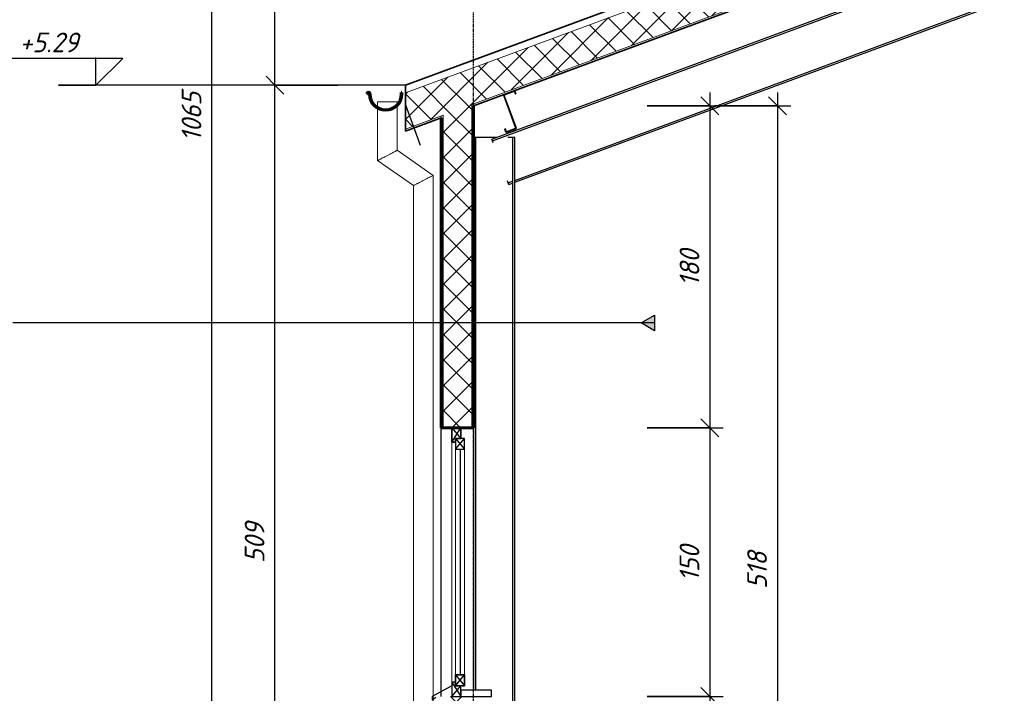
# Model space of a CAD drawing. Header units: millimetres. Extents: x -23034 to 4305, y -2041 to 12509.
# Tile 5 of 10: x -20188 to -14693, y 1898 to 5658. Entities that reach past the tile are written whole.
import ezdxf

# ---------------------------------------------------------------- set-up
doc = ezdxf.new("R2010")
doc.units = ezdxf.units.MM
doc.linetypes.add('Linia osi', pattern=[14, 6, -3, 2, -3])
for name, color, linetype, lineweight in [('A-ANNO-DIMS', 211, 'Continuous', 20), ('A-ANNO-DIMS-50', 211, 'Continuous', 20), ('A-DETL', 90, 'Continuous', 25), ('A-GENM', 13, 'Continuous', 25), ('A-GLAZ', 151, 'Continuous', 25), ('A-GLAZ-SILL', 1, 'Continuous', 25), ('A-ROOF', 132, 'Continuous', 25), ('A-ROOF-MCUT', 132, 'Continuous', 60), ('A-ROOF-PATT', 132, 'Continuous', 35), ('A-WALL', 113, 'Continuous', 25), ('A-WALL-PATT', 111, 'Continuous', 60), ('G-ANNO-DIMS', 111, 'Continuous', 20), ('G-ANNO-TEXT', 231, 'Continuous', 20), ('S-BEAM', 12, 'Continuous', 25), ('S-COLS', 52, 'Continuous', 25), ('S-GRID', 1, 'Continuous', 20)]:
    doc.layers.add(name, color=color, linetype=linetype, lineweight=lineweight)
doc.styles.add('GOST Common_I', font='GOST_Common Italic.ttf', dxfattribs={"height": 110})
doc.dimstyles.new('Zasieczka', dxfattribs={"dimscale": 304.8, "dimtxt": 110.62865, "dimasz": 0.328084, "dimexe": 0.246063, "dimexo": 0.0625, "dimgap": 0.082021, "dimtad": 1, "dimdec": 0, "dimlfac": 0.1, "dimzin": 0, "dimdsep": 46, "dimtxsty": 'GOST Common_I', "dimblk1": 'OBLIQUE', "dimblk2": 'OBLIQUE', "dimsah": 1, "dimcen": 0.09, "dimdle": 0.246063, "dimadec": 1, "dimazin": 0, "dimtfac": 1, "dimtdec": 4, "dimtix": 1, "dimtmove": 0, "dimatfit": 3, "dimfxl": 1.148294, "dimfxlon": 1, "dimtvp": 1, "dimtfill": 1, "dimtolj": 1, "dimtzin": 0, "dimlwd": 25, "dimlwe": 25, "dimarcsym": 2})
pattern_1 = [(45, (-3397.42, 5171.7), (-70.7107, 70.7107), []), (135, (-3397.42, 5171.7), (-70.7107, -70.7107), [])]

# ---------------------------------------------------------------- blocks, each defined once
blk = doc.blocks.new('1-2 - 240x150-1907368-C')
at = {"layer": 'A-GLAZ'}
for p, q in [((-17775.2, 3380), (-17725.2, 3320)), ((-17775.2, 3300), (-17725.2, 3380)), ((-17775.2, 3300), (-17775.2, 3380)), ((-17775.2, 3380), (-17725.2, 3380)), ((-17775.2, 3380), (-17775.2, 3300)), ((-17725.2, 3380), (-17775.2, 3380)), ((-17725.2, 3380), (-17725.2, 3320)), ((-17725.2, 3320), (-17725.2, 3380)), ((-17755.2, 3300), (-17775.2, 3300)), ((-17775.2, 3300), (-17755.2, 3300)), ((-17755.2, 3320), (-17705.2, 3260)), ((-17755.2, 3260), (-17705.2, 3320)), ((-17705.2, 3320), (-17755.2, 3320)), ((-17755.2, 3320), (-17755.2, 3260)), ((-17705.2, 3320), (-17755.2, 3320)), ((-17755.2, 3320), (-17755.2, 3260)), ((-17755.2, 3300), (-17755.2, 3320)), ((-17755.2, 3320), (-17725.2, 3320)), ((-17705.2, 3260), (-17705.2, 3320)), ((-17705.2, 3260), (-17705.2, 3320)), ((-17755.2, 3260), (-17705.2, 3260)), ((-17755.2, 3260), (-17705.2, 3260)), ((-17730.2, 3260), (-17730.2, 2000)), ((-17755.2, 2000), (-17705.2, 1940)), ((-17755.2, 1940), (-17705.2, 2000)), ((-17755.2, 1940), (-17755.2, 2000)), ((-17755.2, 2000), (-17705.2, 2000)), ((-17705.2, 2000), (-17755.2, 2000)), ((-17755.2, 2000), (-17755.2, 1940)), ((-17705.2, 2000), (-17705.2, 1940)), ((-17705.2, 1940), (-17705.2, 2000)), ((-17775.2, 1940), (-17885.2, 1880)), ((-17775.2, 1960), (-17725.2, 1880)), ((-17755.2, 1960), (-17775.2, 1960)), ((-17775.2, 1960), (-17775.2, 1880)), ((-17775.2, 1960), (-17775.2, 1880)), ((-17755.2, 1960), (-17775.2, 1960)), ((-17775.2, 1880), (-17725.2, 1940)), ((-17755.2, 1940), (-17755.2, 1960)), ((-17705.2, 1940), (-17755.2, 1940)), ((-17755.2, 1940), (-17705.2, 1940)), ((-17725.2, 1940), (-17755.2, 1940)), ((-17725.2, 1880), (-17725.2, 1940)), ((-17725.2, 1880), (-17725.2, 1940)), ((-17885.2, 1880), (-17885.2, 1862)), ((-17885.2, 1862), (-17864.7, 1876.3)), ((-17775.2, 1880), (-17725.2, 1880)), ((-17775.2, 1880), (-17725.2, 1880))]:
    blk.add_line(p, q, dxfattribs=at)
at = {"layer": 'A-GLAZ', "lineweight": 20}
for p, q in [((-17775.2, 3300), (-17775.2, 1960)), ((-17755.2, 3260), (-17755.2, 2000)), ((-17705.2, 3260), (-17705.2, 2000))]:
    blk.add_line(p, q, dxfattribs=at)
at = {"layer": 'A-GLAZ-SILL'}
for p, q in [((-17555.2, 1915), (-17725.2, 1915)), ((-17725.2, 1915), (-17725.2, 1880)), ((-17725.2, 1880), (-17555.2, 1880)), ((-17555.2, 1880), (-17555.2, 1915))]:
    blk.add_line(p, q, dxfattribs=at)
blk = doc.blocks.new('Rura spustowa- ściana - 110-1924162-C')
at = {"layer": 'A-GENM', "lineweight": 20}
for p, q in [((-18190.2, 5200), (-18190.2, 5167.8)), ((-18190.2, 5200), (-18135.2, 5200)), ((-18135.2, 5200), (-18080.2, 5200)), ((-18080.2, 5184.6), (-18080.2, 5200)), ((-18080.2, 4928.6), (-18080.2, 5180.7)), ((-18190.2, 5164), (-18190.2, 4871.4)), ((-17880.2, 4788.6), (-18080.2, 4928.6)), ((-18190.2, 4871.4), (-17990.2, 4731.3)), ((-17880.2, 77.2), (-17880.2, 4788.6)), ((-17990.2, 4731.3), (-17990.2, 122.8)), ((-17990.2, 122.8), (-18074.1, 38.9)), ((-17996.3, -38.9), (-17880.2, 77.2)), ((-18035.2, 0), (-18074.1, 38.9)), ((-17996.3, -38.9), (-18035.2, 0))]:
    blk.add_line(p, q, dxfattribs=at)
for points, knots in [([(-18135.2, 4900), (-18140, 4897.5), (-18149.6, 4892.5), (-18160.8, 4886.7), (-18168.8, 4882.5), (-18176, 4878.8), (-18183.4, 4874.9), (-18188.9, 4872), (-18190.2, 4871.4), (-18190.2, 4871.4)], [0, 0, 0, 0, 0.0833333, 0.1666667, 0.2083333, 0.25, 0.3333333, 0.4166667, 0.5, 0.5, 0.5, 0.5]), ([(-18080.2, 4928.6), (-18080.2, 4928.6), (-18081.5, 4928), (-18087, 4925.1), (-18094.4, 4921.2), (-18101.6, 4917.5), (-18107.6, 4914.4), (-18114.1, 4911), (-18123.2, 4906.3), (-18130.3, 4902.5), (-18135.2, 4900)], [0.5, 0.5, 0.5, 0.5, 0.5833333, 0.6666667, 0.75, 0.7916667, 0.8333333, 0.875, 0.9166667, 1, 1, 1, 1]), ([(-17880.2, 4788.6), (-17880.2, 4788.6), (-17881.5, 4787.9), (-17887, 4785), (-17894.4, 4781.2), (-17901.6, 4777.4), (-17907.6, 4774.3), (-17914.1, 4770.9), (-17923.2, 4766.2), (-17930.4, 4762.5), (-17935.2, 4760)], [0.5, 0.5, 0.5, 0.5, 0.5833333, 0.6666667, 0.75, 0.7916667, 0.8333333, 0.875, 0.9166667, 1, 1, 1, 1]), ([(-17935.2, 4760), (-17940, 4757.4), (-17949.6, 4752.5), (-17960.8, 4746.6), (-17968.8, 4742.5), (-17976, 4738.7), (-17983.4, 4734.9), (-17988.9, 4732), (-17990.2, 4731.3), (-17990.2, 4731.3)], [0, 0, 0, 0, 0.0833333, 0.1666667, 0.2083333, 0.25, 0.3333333, 0.4166667, 0.5, 0.5, 0.5, 0.5]), ([(-17935.2, 100), (-17940, 102), (-17949.6, 106), (-17960.8, 110.6), (-17968.8, 113.9), (-17976, 116.9), (-17983.4, 120), (-17988.9, 122.3), (-17990.2, 122.8), (-17990.2, 122.8)], [0, 0, 0, 0, 0.0833333, 0.1666667, 0.2083333, 0.25, 0.3333333, 0.4166667, 0.5, 0.5, 0.5, 0.5]), ([(-17880.2, 77.2), (-17880.2, 77.2), (-17881.5, 77.7), (-17887, 80), (-17894.4, 83.1), (-17901.6, 86.1), (-17909.6, 89.4), (-17920.8, 94), (-17930.4, 98), (-17935.2, 100)], [0.5, 0.5, 0.5, 0.5, 0.5833333, 0.6666667, 0.75, 0.7916667, 0.8333333, 0.9166667, 1, 1, 1, 1])]:
    blk.add_open_spline(points, degree=3, knots=knots, dxfattribs=at)
blk = doc.blocks.new('Cienkościenne - Zetowniki - 202 Z 14-1940853-C')
at = {"layer": 'S-BEAM', "lineweight": 20}
h = blk.add_hatch(dxfattribs=at)
h.set_pattern_fill('FP_14', color=256, style=0, pattern_type=2)
h.set_pattern_definition([(45, (-3397.42, 5171.7), (-125.7236, 125.7236), []), (45, (-3397.42, 5362.2), (-125.7236, 125.7236), [])])
h.paths.add_polyline_path([(-17469.4, 5030), (-17418.8, 5049.1), (-17417.6, 5050.2), (-17417.5, 5052.8), (-17485.2, 5235.9), (-17485.1, 5237.4), (-17484, 5238.4), (-17428.1, 5259.1), (-17426.6, 5259.1), (-17425.5, 5257.9), (-17420.1, 5243.3), (-17418.8, 5243.8), (-17424.2, 5258.4), (-17426.6, 5260.4), (-17428.6, 5260.4), (-17485.2, 5239.1), (-17486.4, 5238), (-17486.5, 5235.4), (-17418.8, 5052.3), (-17418.8, 5050.8), (-17420, 5049.7), (-17469.8, 5031.3), (-17471.4, 5031.3), (-17472.4, 5032.5), (-17478.5, 5049), (-17479.8, 5048.5), (-17473.7, 5032), (-17471.4, 5030.1), (-17469.8, 5030)], flags=0)
at = {"layer": 'S-BEAM', "lineweight": 35}
for p, q in [((-17486.5, 5235.4), (-17418.8, 5052.3)), ((-17417.5, 5052.8), (-17485.2, 5235.9)), ((-17428.6, 5260.4), (-17484.5, 5239.8)), ((-17484, 5238.4), (-17428.1, 5259.1)), ((-17425.5, 5257.9), (-17420.1, 5243.3)), ((-17418.8, 5243.8), (-17424.2, 5258.4)), ((-17420.1, 5243.3), (-17418.8, 5243.8)), ((-17478.5, 5049), (-17479.8, 5048.5)), ((-17479.8, 5048.5), (-17473.7, 5032)), ((-17472.4, 5032.5), (-17478.5, 5049)), ((-17420, 5049.7), (-17469.8, 5031.3)), ((-17469.4, 5030), (-17419.5, 5048.4))]:
    blk.add_line(p, q, dxfattribs=at)
for centre, radius, start, end in [((-17483.3, 5236.6), 3.4, 110.3045, 200.3045), ((-17483.3, 5236.6), 2, 110.3045, 200.3045), ((-17427.4, 5257.2), 3.4, 20.3045, 110.3045), ((-17427.4, 5257.2), 2, 20.3045, 110.3045), ((-17470.5, 5033.2), 3.4, 200.3045, 290.3045), ((-17470.5, 5033.2), 2, 200.3045, 290.3045), ((-17420.6, 5051.6), 2, 290.3045, 20.3045), ((-17420.6, 5051.6), 3.4, 290.3045, 20.3045)]:
    blk.add_arc(centre, radius, start, end, dxfattribs=at)
blk = doc.blocks.new('DIMBLOCK2-C')
at = {"layer": 'A-ANNO-DIMS-50', "lineweight": 35}
for p, q in [((-19115, 10453.4), (-19165, 10503.4)), ((-19115, 10453.4), (-19065, 10403.4)), ((-19115, -200), (-19165, -150)), ((-19115, -200), (-19065, -250))]:
    blk.add_line(p, q, dxfattribs=at)
at = {"layer": 'A-ANNO-DIMS-50', "lineweight": 25}
for p, q in [((-19115, -200), (-19115, 10528.4)), ((-18765, 10453.4), (-19190, 10453.4)), ((-19115, 10453.4), (-18765, 10453.4)), ((-19465, -200), (-19040, -200)), ((-19115, -200), (-19465, -200))]:
    blk.add_line(p, q, dxfattribs=at)
at = {"layer": 'A-ANNO-DIMS-50', "color": 0, "lineweight": 25, "insert": (-19283.7, 4977.6), "char_height": 110, "width": 357.762, "attachment_point": 1, "rotation": 90, "line_spacing_factor": 1.022761, "style": 'GOST Common_I', "bg_fill": 3, "box_fill_scale": 1.25, "bg_fill_color": 256, "bg_fill_true_color": 13158600, "bg_fill_transparency": 0}
blk.add_mtext('1065', dxfattribs=at)
blk = doc.blocks.new('_Oblique')
at = {"color": 0, "linetype": 'ByBlock', "lineweight": -2}
blk.add_line((-0.5, -0.5), (0.5, 0.5), dxfattribs=at)
blk = doc.blocks.new('DIMBLOCK5-C')
at = {"layer": 'A-ANNO-DIMS-50', "lineweight": 35}
for p, q in [((-18763, 5291.9), (-18813, 5341.9)), ((-18763, 5291.9), (-18713, 5241.9)), ((-18763, 200), (-18813, 250)), ((-18763, 200), (-18713, 150))]:
    blk.add_line(p, q, dxfattribs=at)
at = {"layer": 'A-ANNO-DIMS-50', "lineweight": 25}
for p, q in [((-18413, 5291.9), (-18838, 5291.9)), ((-18763, 200), (-18763, 5291.9)), ((-18763, 5291.9), (-18413, 5291.9)), ((-18413, 200), (-18838, 200)), ((-18763, 200), (-18413, 200))]:
    blk.add_line(p, q, dxfattribs=at)
at = {"layer": 'A-ANNO-DIMS-50', "color": 0, "lineweight": 25, "insert": (-18931.8, 2625), "char_height": 110, "width": 290.26, "attachment_point": 1, "rotation": 90, "line_spacing_factor": 1.022761, "style": 'GOST Common_I', "bg_fill": 3, "box_fill_scale": 1.25, "bg_fill_color": 256, "bg_fill_true_color": 13158600, "bg_fill_transparency": 0}
blk.add_mtext('509', dxfattribs=at)
blk = doc.blocks.new('DIMBLOCK6-C')
at = {"layer": 'A-ANNO-DIMS-50', "lineweight": 35}
for p, q in [((-18763, 10453.4), (-18813, 10503.4)), ((-18763, 10453.4), (-18713, 10403.4)), ((-18763, 5291.9), (-18813, 5341.9)), ((-18763, 5291.9), (-18713, 5241.9))]:
    blk.add_line(p, q, dxfattribs=at)
at = {"layer": 'A-ANNO-DIMS-50', "lineweight": 25}
for p, q in [((-18763, 5291.9), (-18763, 10528.4)), ((-18413, 10453.4), (-18838, 10453.4)), ((-18763, 10453.4), (-18413, 10453.4)), ((-18413, 5291.9), (-18838, 5291.9)), ((-18763, 5291.9), (-18413, 5291.9))]:
    blk.add_line(p, q, dxfattribs=at)
at = {"layer": 'A-ANNO-DIMS-50', "color": 0, "lineweight": 25, "insert": (-18931.8, 7763.9), "char_height": 110, "width": 261.009, "attachment_point": 1, "rotation": 90, "line_spacing_factor": 1.022761, "style": 'GOST Common_I', "bg_fill": 3, "box_fill_scale": 1.25, "bg_fill_color": 256, "bg_fill_true_color": 13158600, "bg_fill_transparency": 0}
blk.add_mtext('516', dxfattribs=at)
blk = doc.blocks.new('DIMBLOCK7-C')
at = {"layer": 'A-ANNO-DIMS-50', "lineweight": 35}
for p, q in [((-16336, 5176.6), (-16386, 5226.6)), ((-16336, 5176.6), (-16286, 5126.6)), ((-16336, 3380), (-16386, 3430)), ((-16336, 3380), (-16286, 3330))]:
    blk.add_line(p, q, dxfattribs=at)
at = {"layer": 'A-ANNO-DIMS-50', "lineweight": 25}
for p, q in [((-16336, 5251.6), (-16336, 3380)), ((-16686, 5176.6), (-16261, 5176.6)), ((-16336, 5176.6), (-16686, 5176.6)), ((-16686, 3380), (-16261, 3380)), ((-16336, 3380), (-16686, 3380))]:
    blk.add_line(p, q, dxfattribs=at)
at = {"layer": 'A-ANNO-DIMS-50', "color": 0, "lineweight": 25, "insert": (-16504.8, 4169.5), "char_height": 110, "width": 261.009, "attachment_point": 1, "rotation": 90, "line_spacing_factor": 1.022761, "style": 'GOST Common_I', "bg_fill": 3, "box_fill_scale": 1.25, "bg_fill_color": 256, "bg_fill_true_color": 13158600, "bg_fill_transparency": 0}
blk.add_mtext('180', dxfattribs=at)
blk = doc.blocks.new('DIMBLOCK8-C')
at = {"layer": 'A-ANNO-DIMS-50', "lineweight": 35}
for p, q in [((-16336, 3380), (-16386, 3430)), ((-16336, 3380), (-16286, 3330)), ((-16336, 1880), (-16386, 1930)), ((-16336, 1880), (-16286, 1830))]:
    blk.add_line(p, q, dxfattribs=at)
at = {"layer": 'A-ANNO-DIMS-50', "lineweight": 25}
for p, q in [((-16686, 3380), (-16261, 3380)), ((-16336, 3380), (-16686, 3380)), ((-16336, 3380), (-16336, 1880)), ((-16686, 1880), (-16261, 1880)), ((-16336, 1880), (-16686, 1880))]:
    blk.add_line(p, q, dxfattribs=at)
at = {"layer": 'A-ANNO-DIMS-50', "color": 0, "lineweight": 25, "insert": (-16504.8, 2521.2), "char_height": 110, "width": 261.009, "attachment_point": 1, "rotation": 90, "line_spacing_factor": 1.022761, "style": 'GOST Common_I', "bg_fill": 3, "box_fill_scale": 1.25, "bg_fill_color": 256, "bg_fill_true_color": 13158600, "bg_fill_transparency": 0}
blk.add_mtext('150', dxfattribs=at)
blk = doc.blocks.new('DIMBLOCK9-C')
at = {"layer": 'A-ANNO-DIMS-50', "lineweight": 35}
for p, q in [((-16336, 1880), (-16386, 1930)), ((-16336, 1880), (-16286, 1830)), ((-16336, 200), (-16386, 250)), ((-16336, 200), (-16286, 150))]:
    blk.add_line(p, q, dxfattribs=at)
at = {"layer": 'A-ANNO-DIMS-50', "lineweight": 25}
for p, q in [((-16686, 1880), (-16261, 1880)), ((-16336, 1880), (-16686, 1880)), ((-16336, 1880), (-16336, 200)), ((-16686, 200), (-16261, 200)), ((-16336, 200), (-16686, 200))]:
    blk.add_line(p, q, dxfattribs=at)
at = {"layer": 'A-ANNO-DIMS-50', "color": 0, "lineweight": 25, "insert": (-16504.8, 931.2), "char_height": 110, "width": 261.009, "attachment_point": 1, "rotation": 90, "line_spacing_factor": 1.022761, "style": 'GOST Common_I', "bg_fill": 3, "box_fill_scale": 1.25, "bg_fill_color": 256, "bg_fill_true_color": 13158600, "bg_fill_transparency": 0}
blk.add_mtext('168', dxfattribs=at)
blk = doc.blocks.new('DIMBLOCK11-C')
at = {"layer": 'A-ANNO-DIMS-50', "lineweight": 35}
for p, q in [((-15958.7, 5176.6), (-16008.7, 5226.6)), ((-15958.7, 5176.6), (-15908.7, 5126.6)), ((-15958.7, 0), (-16008.7, 50)), ((-15958.7, 0), (-15908.7, -50))]:
    blk.add_line(p, q, dxfattribs=at)
at = {"layer": 'A-ANNO-DIMS-50', "lineweight": 25}
for p, q in [((-15958.7, 5251.6), (-15958.7, 0)), ((-16308.7, 5176.6), (-15883.7, 5176.6)), ((-15958.7, 5176.6), (-16308.7, 5176.6)), ((-15608.7, 0), (-16033.7, 0)), ((-15958.7, 0), (-15608.7, 0))]:
    blk.add_line(p, q, dxfattribs=at)
at = {"layer": 'A-ANNO-DIMS-50', "color": 0, "lineweight": 25, "insert": (-16127.5, 2479.5), "char_height": 110, "width": 261.009, "attachment_point": 1, "rotation": 90, "line_spacing_factor": 1.022761, "style": 'GOST Common_I', "bg_fill": 3, "box_fill_scale": 1.25, "bg_fill_color": 256, "bg_fill_true_color": 13158600, "bg_fill_transparency": 0}
blk.add_mtext('518', dxfattribs=at)
blk = doc.blocks.new('Rzędne punktów - Etyk_Wymiar punktowy_Rzedna - Wnętrze-1052920-C')
at = {"layer": 'G-ANNO-DIMS', "lineweight": 25}
for p, q in [((-19627.1, 10453.4), (-19627.1, 10753.4)), ((-19477.1, 10603.4), (-20227.1, 10603.4)), ((-19627.1, 10453.4), (-19477.1, 10603.4))]:
    blk.add_line(p, q, dxfattribs=at)

msp = doc.modelspace()

# ---------------------------------------------------------------- hatches: boundary and pattern name
at = {"layer": 'A-ROOF-PATT', "lineweight": 20}
h = msp.add_hatch(dxfattribs=at)
h.set_pattern_fill('FP_9', color=256, style=0, pattern_type=2)
h.set_pattern_definition(pattern_1)
h.paths.add_polyline_path([(-18035.2, 5046.7), (-4085.2, 10208.2), (3430.1, 7427.5), (3430.1, 7630.1), (-4085.2, 10410.8), (-18035.2, 5249.3), (-18035.2, 5158)], flags=0)
at = {"layer": 'A-WALL-PATT', "lineweight": 20}
h = msp.add_hatch(dxfattribs=at)
h.set_pattern_fill('FP_9', color=256, style=0, pattern_type=2)
h.set_pattern_definition(pattern_1)
h.paths.add_polyline_path([(-17665.2, 200), (-17665.2, 1880), (-17825.2, 1880), (-17825.2, 200)], flags=0)
h.paths.add_polyline_path([(-17665.2, 3380), (-17665.2, 5183.6), (-17825.2, 5124.4), (-17825.2, 3380)], flags=0)
at = {"layer": 'G-ANNO-TEXT', "lineweight": 25}
msp.add_hatch(color=10, dxfattribs=at).paths.add_polyline_path([(-16644.3, 3921.5), (-16719.3, 3964.8), (-16644.3, 4008.1)], flags=0)

# ---------------------------------------------------------------- linework, layer by layer
at = {"layer": 'A-DETL'}
msp.add_line((-18035.2, 5181.9), (-17951.9, 4956.8), dxfattribs=at)
at = {"layer": 'A-ROOF', "lineweight": 35}
for p, q in [((-4085.2, 10453.4), (-18035.2, 5291.9)), ((-17655.2, 5176.6), (-4085.2, 10197.5)), ((-18035.2, 5291.9), (-18035.2, 5036)), ((-18035.2, 5036), (-17835.2, 5110))]:
    msp.add_line(p, q, dxfattribs=at)
at = {"layer": 'A-ROOF', "lineweight": 20}
for p, q in [((-18035.2, 5249.3), (-4085.2, 10410.8)), ((-17665.2, 5183.6), (-4085.2, 10208.2)), ((-18035.2, 5046.7), (-17825.2, 5124.4))]:
    msp.add_line(p, q, dxfattribs=at)
at = {"layer": 'A-ROOF-MCUT'}
for p, q in [((-18249.5, 5244.4), (-18246.5, 5244.4)), ((-18235.2, 5244.4), (-18235.2, 5241.9)), ((-18232.2, 5241.9), (-18232.2, 5244.4)), ((-18055.2, 5251.9), (-18058.2, 5251.9)), ((-18058.2, 5251.9), (-18058.2, 5241.9)), ((-18055.2, 5241.9), (-18055.2, 5251.9))]:
    msp.add_line(p, q, dxfattribs=at)
for centre, radius, start, end in [((-18240.8, 5244.4), 8.64, 0, 180), ((-18240.8, 5244.4), 5.64, 0, 180), ((-18145.2, 5241.9), 90, 180, 0), ((-18145.2, 5241.9), 87, 180, 360)]:
    msp.add_arc(centre, radius, start, end, dxfattribs=at)
at = {"layer": 'A-WALL', "lineweight": 20}
for p, q in [((-17665.2, 3380), (-17665.2, 5183.6)), ((-17655.2, 5176.6), (-17655.2, 5187.3)), ((-17835.2, 5110), (-17835.2, 5120.7)), ((-17825.2, 3380), (-17825.2, 5124.4))]:
    msp.add_line(p, q, dxfattribs=at)
at = {"layer": 'A-WALL', "lineweight": 60}
for p, q in [((-17655.2, 3380), (-17655.2, 5176.6)), ((-17835.2, 5110), (-17835.2, 3380)), ((-17835.2, 3380), (-17655.2, 3380))]:
    msp.add_line(p, q, dxfattribs=at)
at = {"layer": 'A-WALL'}
for p, q in [((-17835.2, 1880), (-17835.2, 3380)), ((-17655.2, 3380), (-17655.2, 1915))]:
    msp.add_line(p, q, dxfattribs=at)
at = {"layer": 'G-ANNO-DIMS', "lineweight": 25}
msp.add_line((-19971.1, 5291.9), (-19762.1, 5291.9), dxfattribs=at)
at = {"layer": 'G-ANNO-TEXT', "color": 10, "lineweight": 25}
for p, q in [((-16644.3, 3964.8), (-20226.3, 3964.8)), ((-16719.3, 3964.8), (-16644.3, 4008.1)), ((-16644.3, 3921.5), (-16719.3, 3964.8)), ((-16644.3, 4008.1), (-16644.3, 3921.5))]:
    msp.add_line(p, q, dxfattribs=at)
at = {"layer": 'S-BEAM'}
for p, q in [((-17551.9, 4990.9), (-4085.2, 9973.6)), ((-17548.3, 4981.4), (-4085.2, 9962.7)), ((-17425.2, 4760.8), (-4085.2, 9696.6)), ((-17425.2, 4749.9), (-4085.2, 9685.7)), ((-17548.3, 4981.4), (-17551.9, 4990.9)), ((-17544.5, 4970.9), (-17548.3, 4981.4)), ((-17461.7, 4747.3), (-17465.6, 4757.7)), ((-17461.7, 4747.3), (-17437.2, 4756.3)), ((-17458.2, 4737.7), (-17461.7, 4747.3)), ((-17458.2, 4737.7), (-17437.2, 4745.5))]:
    msp.add_line(p, q, dxfattribs=at)
at = {"layer": 'S-COLS'}
for p, q in [((-17643.2, 5000), (-17655.2, 5000)), ((-17643.2, 5000), (-17643.2, 1915)), ((-17622.2, 5000), (-17643.2, 5000)), ((-17527.3, 5000), (-17622.2, 5000)), ((-17458.2, 5000), (-17464, 5000)), ((-17437.2, 5000), (-17458.2, 5000)), ((-17437.2, 5000), (-17437.2, 0)), ((-17425.2, 5000), (-17437.2, 5000)), ((-17425.2, 0), (-17425.2, 5000))]:
    msp.add_line(p, q, dxfattribs=at)
at = {"layer": 'S-GRID', "linetype": 'Linia osi', "lineweight": 25}
msp.add_line((-17655.2, -1804.8), (-17655.2, 11909.8), dxfattribs=at)

# ---------------------------------------------------------------- block references
at = {"layer": 'A-GENM'}
msp.add_blockref('Rura spustowa- ściana - 110-1924162-C', (0, 0), dxfattribs=at)
at = {"layer": 'A-GLAZ', "lineweight": 20}
msp.add_blockref('1-2 - 240x150-1907368-C', (0, 0), dxfattribs=at)
at = {"layer": 'G-ANNO-DIMS', "lineweight": 25}
msp.add_blockref('Rzędne punktów - Etyk_Wymiar punktowy_Rzedna - Wnętrze-1052920-C', (-135, -5161.5), dxfattribs=at)
at = {"layer": 'S-BEAM'}
msp.add_blockref('Cienkościenne - Zetowniki - 202 Z 14-1940853-C', (0, 0), dxfattribs=at)

# ---------------------------------------------------------------- next in the draw order: texts
at = {"layer": 'G-ANNO-DIMS', "lineweight": 25, "insert": (-20188.5, 5585.7), "char_height": 110, "width": 423.481, "attachment_point": 1, "line_spacing_factor": 1.022761, "style": 'GOST Common_I', "bg_fill": 3, "box_fill_scale": 1.25, "bg_fill_color": 256, "bg_fill_true_color": 13158600, "bg_fill_transparency": 0}
msp.add_mtext('+5.29', dxfattribs=at)

# ---------------------------------------------------------------- next in the draw order: dimensions: what is measured, and where the dimension line sits
at = {"layer": 'A-ANNO-DIMS', "lineweight": 25}
for base, p1, p2, override, picture, middle in [((-19115, 10453.4), (-19465, -200), (-18765, 10453.4), {"dimpost": '<>', "dimfxl": 10676.373813}, 'DIMBLOCK2-C', (-19195, 5126.7)), ((-16336, 3380), (-16686, 5176.6), (-16686, 3380), {"dimpost": '<>', "dimfxl": 1796.6}, 'DIMBLOCK7-C', (-16416, 4278.3))]:
    dim = msp.add_linear_dim(base=base, p1=p1, p2=p2, angle=90, dimstyle='Zasieczka', override=override, dxfattribs=at)
    dim.commit()
    dim.dimension.update_dxf_attribs({"geometry": picture, "text_midpoint": middle})

# ---------------------------------------------------------------- next in the draw order: dimensions: what is measured, and where the dimension line sits
for base, p1, p2, override, picture, middle in [((-18763, 5291.9), (-18413, 200), (-18413, 5291.9), {"dimpost": '<>', "dimfxl": 5091.901231}, 'DIMBLOCK5-C', (-18843, 2746)), ((-16336, 1880), (-16686, 3380), (-16686, 1880), {"dimpost": '<>', "dimfxl": 1500}, 'DIMBLOCK8-C', (-16416, 2630))]:
    dim = msp.add_linear_dim(base=base, p1=p1, p2=p2, angle=90, dimstyle='Zasieczka', override=override, dxfattribs=at)
    dim.commit()
    dim.dimension.update_dxf_attribs({"geometry": picture, "text_midpoint": middle})

# ---------------------------------------------------------------- next in the draw order: dimensions: what is measured, and where the dimension line sits
for base, p1, p2, override, picture, middle in [((-18763, 10453.4), (-18413, 5291.9), (-18413, 10453.4), {"dimpost": '<>', "dimfxl": 5161.5}, 'DIMBLOCK6-C', (-18843, 7872.7)), ((-16336, 200), (-16686, 1880), (-16686, 200), {"dimpost": '<>', "dimfxl": 1680}, 'DIMBLOCK9-C', (-16416, 1040))]:
    dim = msp.add_linear_dim(base=base, p1=p1, p2=p2, angle=90, dimstyle='Zasieczka', override=override, dxfattribs=at)
    dim.commit()
    dim.dimension.update_dxf_attribs({"geometry": picture, "text_midpoint": middle})

# ---------------------------------------------------------------- next in the draw order: linework, layer by layer
at = {"layer": 'G-ANNO-DIMS', "lineweight": 25}
msp.add_line((-18035.2, 5291.9), (-19971.1, 5291.9), dxfattribs=at)

# ---------------------------------------------------------------- next in the draw order: dimensions: what is measured, and where the dimension line sits
at = {"layer": 'A-ANNO-DIMS', "lineweight": 25}
dim = msp.add_linear_dim(base=(-15958.7, 0), p1=(-16308.7, 5176.6), p2=(-15608.7, 0), angle=90, dimstyle='Zasieczka', override={"dimpost": '<>', "dimfxl": 5223.713962}, dxfattribs=at)
dim.commit()
dim.dimension.update_dxf_attribs({"geometry": 'DIMBLOCK11-C', "text_midpoint": (-16038.7, 2588.3)})

doc.saveas('drawing.dxf')
